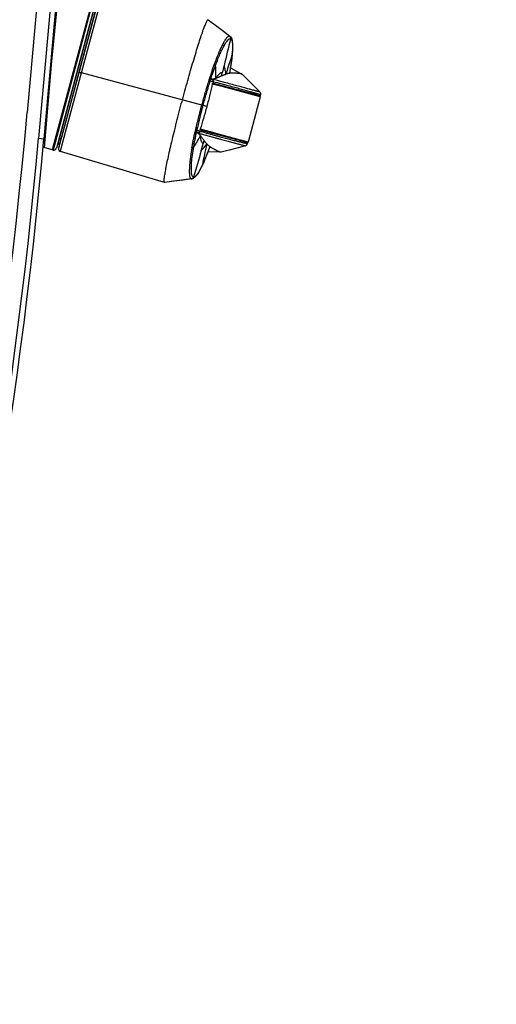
# Model space of a CAD drawing. Header units: millimetres. Extents: x -486876 to 553054, y -140324 to 834178.
# Tile 55 of 155: x -82542 to -82366, y 74179 to 74542. Entities that reach past the tile are written whole.
import ezdxf
from ezdxf.enums import TextEntityAlignment as Align

# ---------------------------------------------------------------- set-up
doc = ezdxf.new("R2010")
doc.units = ezdxf.units.MM
doc.linetypes.add('DASH2', pattern=[0.75, 0.5, -0.25])
doc.layers.add('_XREF', color=252, linetype='DASH2', lineweight=13)
for name, color, linetype in [('XREF$0$DRZWI', 8, 'Continuous'), ('XREF$0$MEBLE_ŁAZIENKOWE_I_KUCHENNE', 8, 'Continuous'), ('XREF$0$WYPEŁNIENIA', 8, 'Continuous')]:
    doc.layers.add(name, color=color, linetype=linetype)
doc.styles.add('XREF$0$APLUS', font='arial.ttf', dxfattribs={"width": 0.6})

# ---------------------------------------------------------------- blocks, each defined once
blk = doc.blocks.new('XREF')
at = {"layer": 'XREF$0$WYPEŁNIENIA'}
h = blk.add_hatch(dxfattribs=at)
h.set_pattern_fill('ANSI31', color=256, scale=3)
h.set_pattern_definition([(45, (-52999.89869501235, 13162.69405348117), (-6.735192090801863, 6.735192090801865), [])])
h.paths.add_polyline_path([(2833.433795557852, 10024.03616853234), (2806.555606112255, 10024.03616853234), (2806.555606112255, 10062.95404092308), (2756.555606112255, 10062.95404092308), (2756.555606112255, 10102.95404092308), (2726.651723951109, 10102.95404092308), (2725.8784229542, 10101.79483248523), (2725.8784229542, 10033.49172764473), (2680.313831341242, 10033.49172764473), (2680.313831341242, 10102.95404092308), (2641.555606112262, 10102.95404092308), (2641.555606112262, 10024.03616853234), (2546.555606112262, 10024.03616853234), (2546.555606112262, 9984.036168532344), (2833.433795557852, 9984.036168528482)])
h.paths.add_polyline_path([(3066.996169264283, 10024.03616853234), (2833.433795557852, 10024.03616853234), (2833.433795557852, 9984.036168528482), (3066.996169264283, 9984.036168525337), (3066.996169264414, 9994.036168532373)])
h.paths.add_polyline_path([(2456.555606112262, 10024.03616853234), (2376.555606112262, 10024.03616853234), (2376.555606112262, 10044.03616853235), (2361.555606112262, 10044.03616853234), (2361.555606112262, 10024.03616853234), (2161.555606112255, 10024.03616853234), (2161.555606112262, 10141.98686812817), (2121.555606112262, 10141.98686812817), (2121.555606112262, 9894.373940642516), (1846.555606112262, 9894.373940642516), (1846.555606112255, 9872.666802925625), (1876.555606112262, 9872.666802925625), (2121.555606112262, 9872.666802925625), (2121.555606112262, 9779.124947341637), (2161.555606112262, 9779.124947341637), (2161.555606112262, 9869.373940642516), (2161.555606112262, 9984.036168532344), (2456.555606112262, 9984.036168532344)])
h.paths.add_polyline_path([(2376.555606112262, 10304.91120831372), (2361.555606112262, 10304.91120831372), (2361.555606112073, 10144.03616853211), (2371.638122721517, 10144.03616853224), (2376.555606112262, 10144.03616853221)])
h.paths.add_polyline_path([(2444.575661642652, 10649.37394064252), (2192.94354898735, 10649.37394064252), (2192.94354898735, 10634.37394064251), (2379.575661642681, 10634.37394064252), (2379.575661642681, 10589.37394064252), (2444.575661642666, 10589.37394064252)])
h.paths.add_polyline_path([(2161.555606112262, 10634.37394064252), (2192.94354898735, 10634.37394064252), (2192.94354898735, 10649.37394064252), (2161.555606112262, 10649.37394064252), (2161.555606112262, 10704.67267602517), (2121.555606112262, 10704.67267602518), (2121.555606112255, 10581.69647244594), (2161.555606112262, 10581.69647244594)])
h.paths.add_polyline_path([(2647.019891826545, 10553.67720751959), (2666.091320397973, 10553.67720751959), (2666.091320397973, 10567.17720751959), (2647.019891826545, 10567.17720751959)], flags=16)
h.paths.add_polyline_path([(2530.525444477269, 10311.91120831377), (2530.525444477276, 10304.91120831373), (2666.555606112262, 10304.91120831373), (2666.555606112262, 10392.95404092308), (2646.555606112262, 10392.95404092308), (2646.555606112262, 10322.95404092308), (2530.525444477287, 10322.95404092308)])
edge = h.paths.add_edge_path()
edge.add_line((2430.525444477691, 10304.91120831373), (2430.525444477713, 10311.91120831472))
edge.add_line((2430.525444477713, 10311.91120831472), (2433.025444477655, 10311.91120831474))
edge.add_line((2433.025444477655, 10311.91120831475), (2430.525444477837, 10314.91120831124))
edge.add_arc((2428.7615503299, 10318.93262461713), 4.391253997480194, 293.6834626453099, 426.3165373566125)
edge.add_line((2430.525444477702, 10322.95404092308), (2161.555606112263, 10322.95404092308))
edge.add_line((2161.555606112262, 10322.95404092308), (2161.555606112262, 10418.77213226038))
edge.add_line((2161.555606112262, 10418.77213226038), (2121.555606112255, 10418.77213226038))
edge.add_line((2121.555606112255, 10418.77213226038), (2121.555606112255, 10304.91120831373))
edge.add_line((2121.555606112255, 10304.91120831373), (2430.525444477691, 10304.91120831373))
h.paths.add_polyline_path([(2666.555606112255, 10649.37394064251), (2641.647590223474, 10649.37394064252), (2641.647590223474, 10634.37394064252), (2646.555606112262, 10634.37394064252), (2646.555606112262, 10497.95404092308), (2666.555606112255, 10497.95404092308)])
at = {"layer": 'XREF$0$MEBLE_ŁAZIENKOWE_I_KUCHENNE'}
for p, q in [((2766.394941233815, 10396.59338841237), (2765.933729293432, 10391.41388230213)), ((2766.885221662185, 10396.46201816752), (2766.350895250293, 10390.46142132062)), ((2767.075429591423, 10396.34316420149), (2766.550107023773, 10390.44368239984)), ((2767.114287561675, 10396.20911405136), (2766.823166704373, 10393.16576196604)), ((2767.075464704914, 10396.06422517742), (2766.823166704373, 10393.16576196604)), ((2768.418289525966, 10395.85970777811), (2766.857610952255, 10390.03517604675)), ((2768.432778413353, 10395.85582549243), (2766.872099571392, 10390.0312927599)), ((2768.447267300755, 10395.85194320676), (2766.886588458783, 10390.02741047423)), ((2768.517977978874, 10395.72946871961), (2767.009062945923, 10390.09812115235)), ((2768.590844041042, 10395.69231230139), (2767.090744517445, 10390.09386466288)), ((2767.071086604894, 10390.25232253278), (2768.494591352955, 10395.56491457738)), ((2767.215149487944, 10390.18266237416), (2768.633470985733, 10395.47594001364)), ((2768.518461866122, 10395.42217834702), (2767.840749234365, 10392.89310151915)), ((2766.910260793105, 10394.48828420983), (2766.912644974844, 10394.48764537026)), ((2773.165072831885, 10394.40721359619), (2773.408634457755, 10394.22105237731)), ((2773.408465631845, 10394.22118076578), (2773.393482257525, 10394.22883648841)), ((2766.883249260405, 10394.18493907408), (2766.886094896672, 10394.18417658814)), ((2773.408536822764, 10394.22119959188), (2773.433745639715, 10394.1973989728)), ((2773.433745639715, 10394.1973989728), (2773.474076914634, 10394.12590183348)), ((2766.825624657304, 10393.53780278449), (2766.829454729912, 10393.53677651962)), ((2773.493006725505, 10393.57794318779), (2773.495817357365, 10393.59193487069)), ((2773.495817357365, 10393.59193487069), (2773.495827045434, 10393.59204669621)), ((2766.823166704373, 10393.16576196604), (2766.556338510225, 10390.11590175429)), ((2766.762384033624, 10392.80934920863), (2766.765734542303, 10392.80845144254)), ((2767.840749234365, 10392.89310151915), (2767.195442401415, 10390.4846024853)), ((2772.554937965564, 10391.62993843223), (2767.934630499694, 10392.8679460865)), ((2773.253971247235, 10392.82460361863), (2773.253287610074, 10392.82124916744)), ((2773.391432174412, 10392.85993986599), (2773.389723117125, 10392.85449724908)), ((2773.391450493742, 10392.86003886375), (2773.391432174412, 10392.85993986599)), ((2773.853170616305, 10392.8253172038), (2773.846520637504, 10392.83009273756)), ((2772.763036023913, 10392.63717429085), (2772.753438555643, 10392.63969881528)), ((2772.757459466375, 10392.47118685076), (2773.112428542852, 10392.37622896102)), ((2773.118777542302, 10392.39963700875), (2772.763913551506, 10392.49543400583)), ((2772.777892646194, 10392.54922268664), (2772.787807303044, 10392.54716065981)), ((2772.887750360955, 10392.67678150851), (2772.885443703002, 10392.67595797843)), ((2766.698670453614, 10392.11208064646), (2766.704669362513, 10392.11047324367)), ((2766.707674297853, 10392.21319569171), (2766.713519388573, 10392.21162950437)), ((2773.112428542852, 10392.37622896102), (2774.152031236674, 10392.09827348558)), ((2774.152627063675, 10392.12087958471), (2773.118777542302, 10392.39963700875)), ((2774.152031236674, 10392.09827348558), (2774.376635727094, 10392.03831787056)), ((2774.302088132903, 10392.08069636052), (2774.152627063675, 10392.12087958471)), ((2774.302044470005, 10392.08111234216), (2774.321599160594, 10392.05300925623)), ((2774.372292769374, 10392.06185045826), (2774.302088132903, 10392.08069636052)), ((2774.447978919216, 10392.04160688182), (2774.372292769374, 10392.06185045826)), ((2774.536118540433, 10392.07395411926), (2774.523030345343, 10392.02189346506)), ((2766.662655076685, 10391.70762046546), (2766.669269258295, 10391.70584820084)), ((2766.671658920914, 10391.80873551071), (2766.678119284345, 10391.80700446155)), ((2766.695819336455, 10392.00931698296), (2766.689666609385, 10392.01096560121)), ((2774.089202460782, 10390.32471963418), (2774.536910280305, 10391.99578446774)), ((2774.376635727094, 10392.03831787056), (2774.509368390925, 10392.00299466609)), ((2774.523030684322, 10392.02189481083), (2774.447978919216, 10392.04160688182)), ((2774.509368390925, 10392.00299466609), (2774.536905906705, 10391.99578564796)), ((2766.631874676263, 10391.36195016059), (2766.637311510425, 10391.36049336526)), ((2766.595859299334, 10390.95748997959), (2766.603614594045, 10390.95541195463)), ((2772.221676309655, 10390.65575772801), (2772.245668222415, 10390.64909847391)), ((2772.311690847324, 10390.71460542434), (2772.288567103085, 10390.72162406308)), ((2772.303155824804, 10390.77540323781), (2773.696984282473, 10390.39991713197)), ((2772.644820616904, 10390.70500298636), (2772.309178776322, 10390.79742150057)), ((2772.309751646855, 10390.8001220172), (2772.646323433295, 10390.71008559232)), ((2773.822527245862, 10390.37570064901), (2772.644820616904, 10390.70500298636)), ((2772.646323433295, 10390.71008559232), (2773.704323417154, 10390.42720865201)), ((2766.350895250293, 10390.46142132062), (2766.550107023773, 10390.44368239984)), ((2766.565919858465, 10390.52455915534), (2766.545368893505, 10390.28966055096)), ((2766.570940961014, 10390.28280853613), (2766.545368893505, 10390.28966055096)), ((2767.071086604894, 10390.25232253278), (2767.129042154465, 10390.23679339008)), ((2767.110924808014, 10390.16917853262), (2767.195442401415, 10390.4846024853)), ((2772.562441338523, 10390.24420015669), (2772.562150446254, 10390.24438123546)), ((2773.696984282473, 10390.39991713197), (2773.840362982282, 10390.36145214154)), ((2773.704323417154, 10390.42720865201), (2773.847704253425, 10390.38893476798)), ((2773.822489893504, 10390.37568434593), (2773.928496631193, 10390.34302971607)), ((2773.840362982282, 10390.36145214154), (2773.985138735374, 10390.32270422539)), ((2773.872788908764, 10390.38223870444), (2773.842260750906, 10390.36868931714)), ((2773.847704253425, 10390.38893476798), (2773.992532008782, 10390.35032652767)), ((2773.928496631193, 10390.34302971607), (2774.028935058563, 10390.31254957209)), ((2773.985138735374, 10390.32270422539), (2774.062324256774, 10390.30249449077)), ((2773.992532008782, 10390.35032652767), (2774.089198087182, 10390.3247208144)), ((2774.062324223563, 10390.30249437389), (2774.047727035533, 10390.25121786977)), ((2766.857610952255, 10390.03517604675), (2766.556338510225, 10390.11590175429)), ((2766.872099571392, 10390.0312927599), (2766.886588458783, 10390.02741047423)), ((2767.110949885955, 10390.16917181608), (2767.090787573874, 10390.09385100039)), ((2770.997308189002, 10388.82908901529), (2767.158720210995, 10389.97213342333)), ((2767.158795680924, 10389.97215006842), (2767.215149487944, 10390.18266237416)), ((2772.665068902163, 10390.15055087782), (2772.663051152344, 10390.14281404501)), ((2773.081491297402, 10389.94558247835), (2773.073387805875, 10389.94479052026)), ((2772.474726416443, 10389.65470851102), (2772.388871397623, 10389.46087861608)), ((2772.388898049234, 10389.46093566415), (2772.388871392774, 10389.46087860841)), ((2772.393465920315, 10389.47447318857), (2772.388898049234, 10389.46093566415)), ((2770.997264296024, 10388.82908569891), (2770.997053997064, 10388.82914418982)), ((2771.980936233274, 10388.9603751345), (2770.997264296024, 10388.82908569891)), ((2771.998843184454, 10388.95907927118), (2771.998314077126, 10388.95901418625))]:
    blk.add_line(p, q, dxfattribs=at)
for points in [[(2772.609392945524, 10394.83312366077), (2772.875545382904, 10394.62893599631), (2773.165072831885, 10394.40721359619)], [(2773.474076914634, 10394.12590183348), (2773.496327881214, 10394.03715805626), (2773.507006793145, 10393.92307761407), (2773.507315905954, 10393.77836459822), (2773.495818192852, 10393.59194444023)], [(2773.495827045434, 10393.59204669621), (2773.472409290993, 10393.37467953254), (2773.435226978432, 10393.115582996), (2773.391450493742, 10392.86003886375)], [(2773.424372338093, 10393.05221930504), (2773.450213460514, 10393.03975476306), (2773.846561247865, 10392.83007029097)], [(2773.853205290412, 10392.82529812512), (2774.065412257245, 10392.6141463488), (2774.302206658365, 10392.37758475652), (2774.510039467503, 10392.16872435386)], [(2774.510046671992, 10392.16877602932), (2774.522400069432, 10392.15363317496), (2774.532658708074, 10392.13362836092), (2774.538338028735, 10392.11076476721), (2774.538405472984, 10392.08623861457), (2774.536135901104, 10392.07394950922)], [(2774.047681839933, 10390.25122797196), (2774.029325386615, 10390.21579643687), (2774.003200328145, 10390.19298943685), (2773.977440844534, 10390.1820095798)], [(2772.663114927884, 10390.14299250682), (2772.572889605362, 10389.89916597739), (2772.474726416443, 10389.65470851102)], [(2773.073383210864, 10389.94478929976), (2772.629856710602, 10389.96103631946), (2772.596677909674, 10389.96345191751)], [(2772.665395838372, 10390.14227226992), (2772.665752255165, 10390.14230072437), (2772.665640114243, 10390.14228345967), (2772.665074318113, 10390.14216549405), (2772.664448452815, 10390.14197906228), (2772.664079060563, 10390.1418245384), (2772.663688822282, 10390.14159275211), (2772.663113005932, 10390.14113704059), (2772.662504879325, 10390.14050148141), (2772.661873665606, 10390.13963809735)], [(2773.977417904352, 10390.18201663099), (2773.707070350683, 10390.10987119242), (2773.383542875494, 10390.02453719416), (2773.081487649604, 10389.94558152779)], [(2772.388898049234, 10389.46093566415), (2772.291120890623, 10389.26700495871), (2772.206999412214, 10389.12904756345), (2772.129548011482, 10389.03308121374)], [(2771.998547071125, 10388.95913894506), (2771.685907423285, 10388.91862892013), (2771.332463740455, 10388.87249209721), (2771.000251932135, 10388.82883433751)], [(2772.129548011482, 10389.03308121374), (2772.049470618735, 10388.97406266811), (2771.998314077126, 10388.95901418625)], [(2772.063693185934, 10389.0303564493), (2772.063388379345, 10389.03041395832), (2772.063089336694, 10389.03049465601), (2772.062816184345, 10389.03066581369)]]:
    blk.add_lwpolyline(points, dxfattribs=at)
for centre, radius, start, end in [((2582.043663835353, 10407.78847325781), 184.61766817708, 335.088513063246, 354.9114869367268), ((2587.159905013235, 10406.4175805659), 179.90000000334, 335.0885130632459, 354.9114869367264), ((2587.159905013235, 10406.4175805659), 180.1000000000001, 335.0885130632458, 354.9114869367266), ((2767.065910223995, 10390.23300401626), 0.02000000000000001, 74.99999999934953, 164.999998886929), ((2766.875981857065, 10390.0457816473), 0.015, 164.9999999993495, 254.9999999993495), ((2766.912470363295, 10390.12400305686), 0.1, 255.0000000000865, 345.0000000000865), ((2767.187274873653, 10390.06805063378), 0.1000318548, 165.0186366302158, 253.4624422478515), ((2767.187372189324, 10390.06797138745), 0.09999171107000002, 165.0000867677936, 253.3940008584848)]:
    blk.add_arc(centre, radius, start, end, dxfattribs=at)
for points, start_tangent, end_tangent in [([(2770.997052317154, 10388.82913853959), (2770.989444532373, 10388.83792738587), (2770.986818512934, 10388.8470597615), (2770.985044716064, 10388.85931306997), (2770.984124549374, 10388.87467280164), (2770.984059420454, 10388.8931244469), (2770.986499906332, 10388.93924543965), (2771.001626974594, 10389.06768092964), (2771.030134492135, 10389.2423352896), (2771.071582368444, 10389.46041050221), (2771.125241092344, 10389.71813783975), (2771.190245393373, 10390.01130780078), (2771.265476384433, 10390.33491849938), (2771.349701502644, 10390.68362966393), (2771.441487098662, 10391.05153986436), (2771.641533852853, 10391.82020545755), (2771.852274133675, 10392.58964760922), (2771.957262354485, 10392.9585165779), (2772.059652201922, 10393.30854685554), (2772.157719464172, 10393.63381591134), (2772.249836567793, 10393.92895479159), (2772.334442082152, 10394.18892947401), (2772.410142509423, 10394.40949208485), (2772.444238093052, 10394.5037580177), (2772.475643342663, 10394.58683286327), (2772.504232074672, 10394.65839138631), (2772.529878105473, 10394.71810835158), (2772.552463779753, 10394.76569233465), (2772.571905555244, 10394.80098715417), (2772.588128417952, 10394.82387043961), (2772.595009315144, 10394.83061951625), (2772.601057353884, 10394.83421982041), (2772.606215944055, 10394.83467106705)], (-0.9585313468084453, 0.2849871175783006), (0.9754204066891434, -0.2203520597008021)), ([(2773.393507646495, 10394.22892502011), (2773.373049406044, 10394.22984926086), (2773.350415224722, 10394.22153533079), (2773.325454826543, 10394.20414894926), (2773.298229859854, 10394.17778432), (2773.237600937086, 10394.0983893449), (2773.169441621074, 10393.98418128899), (2773.094543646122, 10393.83680213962), (2773.014107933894, 10393.65869739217), (2772.929203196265, 10393.45213393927), (2772.840787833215, 10393.219697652)], (-0.9612532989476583, 0.2756666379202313), (-0.3447117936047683, -0.9387085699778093)), ([(2773.429311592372, 10394.1269207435), (2773.426374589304, 10394.18324977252), (2773.393610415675, 10394.22887424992)], (0.229564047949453, 0.9732935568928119), (-0.7895816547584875, 0.6136455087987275)), ([(2772.881048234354, 10393.15999738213), (2772.967960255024, 10393.38408058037), (2773.051642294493, 10393.58287085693), (2773.131220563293, 10393.75434205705), (2773.205516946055, 10393.89596302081), (2773.273144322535, 10394.00488910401), (2773.333406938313, 10394.08018327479), (2773.360664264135, 10394.10509080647), (2773.385894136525, 10394.12126802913), (2773.408898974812, 10394.12853575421), (2773.429316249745, 10394.12694571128)], (0.3502620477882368, 0.9366517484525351), (0.9547583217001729, -0.2973828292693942)), ([(2773.429320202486, 10394.12695840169), (2773.190469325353, 10393.1385372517)], (-0.2291546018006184, -0.973390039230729), (-0.2406134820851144, -0.9706210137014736)), ([(2773.429326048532, 10394.12696825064), (2773.441283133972, 10394.12107630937), (2773.452652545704, 10394.11166523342), (2773.463169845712, 10394.09773394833), (2773.472681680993, 10394.07914375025), (2773.481001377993, 10394.05677630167), (2773.488036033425, 10394.03113149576), (2773.498332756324, 10393.96952559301), (2773.501723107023, 10393.93308790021), (2773.504000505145, 10393.89296149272), (2773.505162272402, 10393.84940459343), (2773.505168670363, 10393.80247678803), (2773.503946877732, 10393.75172568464), (2773.501428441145, 10393.69641690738), (2773.497671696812, 10393.63714332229), (2773.497591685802, 10393.63602098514)], (0.9552219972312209, -0.2958900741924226), (-0.07124319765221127, -0.9974589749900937)), ([(2773.493018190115, 10393.57797633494), (2773.435340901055, 10393.3891294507), (2773.253971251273, 10392.82460363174)], (-0.287469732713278, -0.9577897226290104), (-0.3126881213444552, -0.949855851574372)), ([(2773.493002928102, 10393.57794344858), (2773.485881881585, 10393.50292517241), (2773.477247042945, 10393.4241030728), (2773.466974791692, 10393.34101067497), (2773.455127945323, 10393.25394502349), (2773.440874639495, 10393.15738502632), (2773.424885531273, 10393.05680376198), (2773.407097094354, 10392.95181221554), (2773.390753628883, 10392.86015705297)], (-0.08627528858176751, -0.9962713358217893), (-0.1795168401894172, -0.9837549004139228)), ([(2773.494209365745, 10393.59206147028), (2773.493017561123, 10393.5779763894)], (-0.0823999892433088, -0.9965993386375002), (-0.08624865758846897, -0.9962736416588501)), ([(2773.497591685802, 10393.63602098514), (2773.494209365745, 10393.59206147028)], (-0.07124319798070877, -0.9974589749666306), (-0.08239998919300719, -0.9965993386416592)), ([(2772.840824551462, 10393.21968416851), (2772.794335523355, 10393.09090965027), (2772.747386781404, 10392.95657191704), (2772.700127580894, 10392.81716983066), (2772.652806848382, 10392.67323701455)], (-0.3447150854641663, -0.9387073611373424), (-0.307847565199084, -0.9514356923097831)), ([(2772.696455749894, 10392.63091310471), (2772.742772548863, 10392.77032735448), (2772.789067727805, 10392.90519042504), (2772.835310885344, 10393.03549021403), (2772.881062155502, 10393.16001879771)], (0.3106966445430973, 0.9505091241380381), (0.3502672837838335, 0.9366497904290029)), ([(2772.840843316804, 10393.21977143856), (2772.857997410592, 10393.20581341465), (2772.881059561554, 10393.16001967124)], (0.8250669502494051, -0.5650349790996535), (-0.01888093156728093, -0.9998217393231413)), ([(2772.885443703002, 10392.67595797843), (2772.886163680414, 10392.79651622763), (2772.881061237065, 10393.15999251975)], (0.008946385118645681, 0.9999599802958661), (-0.03494401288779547, 0.9993892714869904)), ([(2773.190469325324, 10393.13853725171), (2773.125022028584, 10392.87628665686)], (-0.2406134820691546, -0.9706210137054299), (-0.2436538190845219, -0.96986226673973)), ([(2773.190469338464, 10393.13853728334), (2773.224125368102, 10392.98108994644), (2773.253971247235, 10392.82460361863)], (0.2125048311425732, -0.9771600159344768), (0.1724823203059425, -0.9850126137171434)), ([(2767.840786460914, 10392.89309179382, 46.17910652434), (2767.840779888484, 10392.89309355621, 46.17884483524), (2767.840773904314, 10392.89309516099, 46.17858313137), (2767.840771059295, 10392.89309592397, 46.17845227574), (2767.840768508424, 10392.89309660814, 46.17832141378), (2767.840766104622, 10392.89309725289, 46.17819054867), (2767.840764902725, 10392.89309757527, 46.17812511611), (2767.840763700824, 10392.89309789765, 46.17805968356), (2767.840761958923, 10392.89309836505, 46.17792880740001), (2767.840760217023, 10392.89309883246, 46.17779793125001), (2767.840756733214, 10392.89309976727, 46.17753617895), (2767.840754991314, 10392.89310023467, 46.1774053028), (2767.840754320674, 10392.89310041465, 46.17735077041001), (2767.840754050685, 10392.89310048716, 46.17731804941), (2767.840753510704, 10392.89310063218, 46.17725260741), (2767.840752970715, 10392.8931007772, 46.17718716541), (2767.840751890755, 10392.89310106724, 46.17705628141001), (2767.840751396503, 10392.89310120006, 46.17697836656), (2767.840750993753, 10392.89310130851, 46.17687550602), (2767.840749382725, 10392.89310174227, 46.17646406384)], (-0.0251069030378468, 0.006732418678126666, -0.9996621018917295), (-0.003915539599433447, 0.001054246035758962, -0.9999917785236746)), ([(2767.934621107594, 10392.86794853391, 46.27628516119), (2767.930099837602, 10392.86916000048, 46.27564319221), (2767.925578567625, 10392.87037146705, 46.27500122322), (2767.923317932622, 10392.87097720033, 46.27468023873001), (2767.921057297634, 10392.87158293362, 46.27435925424), (2767.918796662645, 10392.8721886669, 46.27403826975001), (2767.917666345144, 10392.87249153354, 46.2738777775), (2767.916536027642, 10392.87279440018, 46.27371728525), (2767.915405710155, 10392.87309726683, 46.27355679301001), (2767.914840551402, 10392.87324870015, 46.27347654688), (2767.914275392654, 10392.87340013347, 46.27339630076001), (2767.913992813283, 10392.87347585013, 46.2733561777), (2767.913723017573, 10392.87354814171, 46.27326301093), (2767.913187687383, 10392.87369158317, 46.27305899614), (2767.912117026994, 10392.87397846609, 46.27265096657), (2767.911046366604, 10392.87426534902, 46.272242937), (2767.909975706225, 10392.87455223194, 46.27183490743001), (2767.907834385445, 10392.87512599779, 46.27101884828), (2767.903551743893, 10392.87627352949, 46.26938673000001), (2767.901410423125, 10392.87684729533, 46.26857067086), (2767.899269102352, 10392.87742106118, 46.26775461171), (2767.898198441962, 10392.87770794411, 46.26734658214), (2767.897127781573, 10392.87799482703, 46.26693855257), (2767.896057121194, 10392.87828170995, 46.266530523), (2767.895521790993, 10392.87842515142, 46.26632650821), (2767.894986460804, 10392.87856859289, 46.26612249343), (2767.894718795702, 10392.87864031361, 46.26602048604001), (2767.894451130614, 10392.87871203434, 46.26591847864), (2767.893962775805, 10392.87884288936, 46.26561653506), (2767.893482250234, 10392.87897164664, 46.26529827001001), (2767.893001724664, 10392.87910040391, 46.26498000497), (2767.892040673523, 10392.87935791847, 46.26434347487), (2767.891079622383, 10392.87961543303, 46.26370694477), (2767.889157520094, 10392.88013046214, 46.26243388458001), (2767.887235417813, 10392.88064549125, 46.26116082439), (2767.883391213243, 10392.88167554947, 46.25861470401), (2767.881469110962, 10392.88219057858, 46.25734164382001), (2767.879547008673, 10392.8827056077, 46.25606858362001), (2767.878585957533, 10392.88296312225, 46.25543205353), (2767.877624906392, 10392.88322063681, 46.25479552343), (2767.877144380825, 10392.88334939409, 46.25447725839), (2767.876904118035, 10392.88341377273, 46.25431812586), (2767.876786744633, 10392.88344522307, 46.25423500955), (2767.876685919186, 10392.88347223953, 46.25413059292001), (2767.876484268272, 10392.88352627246, 46.25392175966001), (2767.876282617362, 10392.8835803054, 46.25371292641), (2767.875879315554, 10392.88368837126, 46.25329525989), (2767.875072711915, 10392.883904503, 46.25245992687), (2767.874266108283, 10392.88412063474, 46.25162459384), (2767.872652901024, 10392.88455289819, 46.24995392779), (2767.871039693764, 10392.88498516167, 46.24828326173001), (2767.869426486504, 10392.88541742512, 46.24661259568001), (2767.867813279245, 10392.88584968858, 46.24494192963), (2767.866200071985, 10392.88628195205, 46.24327126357), (2767.864586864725, 10392.88671421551, 46.24160059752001), (2767.863780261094, 10392.88693034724, 46.24076526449), (2767.862973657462, 10392.88714647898, 46.23992993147), (2767.862570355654, 10392.88725454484, 46.23951226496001), (2767.862368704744, 10392.88730857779, 46.23930343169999), (2767.862167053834, 10392.88736261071, 46.23909459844), (2767.862066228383, 10392.88738962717, 46.23899018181), (2767.861985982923, 10392.88741112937, 46.23886864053), (2767.861832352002, 10392.88745229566, 46.23861984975), (2767.861525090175, 10392.88753462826, 46.23812226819), (2767.860910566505, 10392.88769929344, 46.23712710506), (2767.860296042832, 10392.88786395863, 46.23613194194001), (2767.859066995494, 10392.888193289, 46.23414161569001), (2767.857837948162, 10392.88852261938, 46.23215128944), (2767.855379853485, 10392.88918128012, 46.22817063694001), (2767.854150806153, 10392.88951061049, 46.22618031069), (2767.852921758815, 10392.88983994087, 46.22418998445), (2767.852307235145, 10392.89000460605, 46.22319482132), (2767.851692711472, 10392.89016927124, 46.2221996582), (2767.851385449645, 10392.89025160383, 46.22170207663), (2767.851078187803, 10392.89033393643, 46.22120449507), (2767.850786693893, 10392.89041204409, 46.22069881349), (2767.850688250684, 10392.89043842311, 46.22042167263), (2767.850589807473, 10392.89046480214, 46.22014453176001), (2767.850392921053, 10392.8905175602, 46.21959025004), (2767.850196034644, 10392.89057031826, 46.21903596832), (2767.849802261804, 10392.89067583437, 46.21792740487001), (2767.849408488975, 10392.89078135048, 46.21681884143), (2767.849014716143, 10392.8908868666, 46.21571027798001), (2767.848227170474, 10392.89109789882, 46.21349315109), (2767.847439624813, 10392.89130893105, 46.2112760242), (2767.845864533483, 10392.8917309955, 46.20684177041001), (2767.845076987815, 10392.89194202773, 46.20462464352), (2767.844683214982, 10392.89204754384, 46.20351608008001), (2767.844289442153, 10392.89215305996, 46.20240751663), (2767.843895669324, 10392.89225857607, 46.20129895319), (2767.843698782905, 10392.89231133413, 46.20074467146), (2767.843608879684, 10392.8923354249, 46.20046532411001), (2767.843570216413, 10392.89234578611, 46.20017273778), (2767.843492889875, 10392.89236650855, 46.19958756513), (2767.843415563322, 10392.89238723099, 46.19900239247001), (2767.843260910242, 10392.89242867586, 46.19783204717), (2767.843106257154, 10392.89247012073, 46.19666170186), (2767.842951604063, 10392.89251156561, 46.19549135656), (2767.842642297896, 10392.89259445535, 46.19315066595), (2767.842332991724, 10392.8926773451, 46.19080997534), (2767.842023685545, 10392.89276023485, 46.18846928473), (2767.841405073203, 10392.89292601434, 46.18378790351), (2767.840786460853, 10392.89309179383, 46.17910652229)], (-0.956967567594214, 0.2564178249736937, -0.1358785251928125), (-0.1309236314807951, 0.03508570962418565, -0.9907714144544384)), ([(2773.125022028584, 10392.87628665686), (2773.102349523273, 10392.87817971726), (2773.077511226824, 10392.87229072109), (2773.050549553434, 10392.85861185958), (2773.021507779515, 10392.83713980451), (2772.957359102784, 10392.7708116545), (2772.887750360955, 10392.67678150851)], (-0.9659262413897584, 0.2588174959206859), (-0.5584643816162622, -0.8295285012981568)), ([(2773.096428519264, 10392.76279753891), (2773.105976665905, 10392.80062282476), (2773.115507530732, 10392.83845173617), (2773.125021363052, 10392.87628463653)], (0.2449695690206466, 0.9695307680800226), (0.2436595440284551, 0.9698608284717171)), ([(2773.096432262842, 10392.76279924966), (2773.131026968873, 10392.77722217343), (2773.163712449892, 10392.79003363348), (2773.194785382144, 10392.8015019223), (2773.224585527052, 10392.81185984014), (2773.253279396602, 10392.82126146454)], (0.9190267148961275, 0.39419525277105), (0.9528222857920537, 0.3035287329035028)), ([(2773.389724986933, 10392.85450541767), (2773.352919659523, 10392.84791268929), (2773.317426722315, 10392.83971143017), (2773.284054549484, 10392.83066782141), (2773.253291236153, 10392.82126695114)], (-0.9875575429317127, -0.1572580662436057), (-0.9528227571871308, -0.3035272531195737)), ([(2773.389499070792, 10392.8550835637), (2773.395968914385, 10392.85528083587)], (0.9995354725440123, 0.03047686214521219), (0.9995354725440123, 0.03047686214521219)), ([(2773.390753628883, 10392.86015705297), (2773.389720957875, 10392.85450615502)], (-0.1795168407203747, -0.9837549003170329), (-0.1800185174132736, -0.9836632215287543)), ([(2773.393365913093, 10392.86321045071), (2773.405062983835, 10392.85618660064)], (0.8573115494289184, -0.5147979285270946), (0.8573115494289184, -0.5147979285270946)), ([(2773.395968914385, 10392.85528083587), (2773.399058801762, 10392.8553750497)], (0.9995354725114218, 0.03047686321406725), (0.9995354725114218, 0.03047686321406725)), ([(2773.405061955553, 10392.85615995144), (2773.398803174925, 10392.85589736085)], (-0.9991210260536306, -0.04191867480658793), (-0.9991210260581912, -0.04191867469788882)), ([(2773.846519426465, 10392.83009055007), (2773.840248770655, 10392.83306812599), (2773.828370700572, 10392.83713409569), (2773.813321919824, 10392.84083701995), (2773.773713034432, 10392.8471525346), (2773.721423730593, 10392.85201227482), (2773.689002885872, 10392.85397103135), (2773.653102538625, 10392.85550920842), (2773.617810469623, 10392.85653047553), (2773.579752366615, 10392.85726073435), (2773.548671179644, 10392.85764673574), (2773.515637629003, 10392.85781911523), (2773.454370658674, 10392.85758068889), (2773.424077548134, 10392.85705017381), (2773.405068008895, 10392.85618358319)], (-0.8748743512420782, 0.4843499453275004), (-0.9980749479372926, -0.06201933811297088)), ([(2772.633973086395, 10392.61468583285), (2772.567923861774, 10392.4027052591), (2772.503491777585, 10392.1859339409), (2772.440849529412, 10391.96630478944), (2772.378750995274, 10391.74102149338), (2772.348840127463, 10391.62973919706), (2772.319387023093, 10391.51834185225), (2772.289878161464, 10391.40445242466), (2772.261407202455, 10391.29206282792), (2772.233646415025, 10391.17992353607), (2772.206671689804, 10391.06814733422), (2772.180802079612, 10390.95806941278), (2772.156443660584, 10390.85102787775)], (-0.3043187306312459, -0.9525702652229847), (-0.2179943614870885, -0.9759500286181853)), ([(2772.219730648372, 10390.85940015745), (2772.243482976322, 10390.96483364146), (2772.268340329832, 10391.07190013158), (2772.293933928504, 10391.17909674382), (2772.320639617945, 10391.28817647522), (2772.347917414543, 10391.39689533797), (2772.375840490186, 10391.50572664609), (2772.404532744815, 10391.61512506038), (2772.433885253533, 10391.72472721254), (2772.493868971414, 10391.94186400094), (2772.555959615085, 10392.15744604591), (2772.619340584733, 10392.36818011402), (2772.684249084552, 10392.57398087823)], (0.2165232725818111, 0.9762774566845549), (0.3077409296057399, 0.9514701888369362)), ([(2772.758621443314, 10392.47092569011), (2772.667243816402, 10392.07154119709), (2772.555025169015, 10391.62991601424)], (-0.2108770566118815, -0.9775125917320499), (-0.2587560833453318, -0.9659426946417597)), ([(2772.652796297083, 10392.67324110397), (2772.633972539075, 10392.61468535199)], (-0.3060425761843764, -0.9520178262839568), (-0.3060425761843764, -0.9520178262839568)), ([(2772.683937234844, 10392.57301652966), (2772.679952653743, 10392.57982426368), (2772.669247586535, 10392.59147142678), (2772.653832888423, 10392.60328756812), (2772.646464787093, 10392.60796166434), (2772.634048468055, 10392.61492176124)], (-0.4230407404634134, 0.9061106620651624), (-0.8861979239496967, 0.4633068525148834)), ([(2772.652879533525, 10392.67350025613), (2772.664881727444, 10392.66644701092), (2772.671910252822, 10392.66164673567), (2772.685977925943, 10392.64943844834), (2772.694396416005, 10392.63759263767), (2772.696453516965, 10392.63091384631)], (0.8795224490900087, -0.4758573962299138), (0.1598891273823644, -0.9871349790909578)), ([(2772.683938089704, 10392.57301541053), (2772.690186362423, 10392.60212681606), (2772.696454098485, 10392.63091360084)], (0.3076486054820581, 0.9515000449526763), (0.315216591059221, 0.9490197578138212)), ([(2772.684252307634, 10392.57397983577), (2772.715670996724, 10392.56548319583), (2772.746829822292, 10392.55705693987), (2772.777892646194, 10392.54922268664)], (0.9653234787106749, -0.261056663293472), (0.9717109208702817, -0.2361734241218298)), ([(2772.753434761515, 10392.63969467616), (2772.739324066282, 10392.63715242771), (2772.725119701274, 10392.63483650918), (2772.710831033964, 10392.63275532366), (2772.696453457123, 10392.63091352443)], (-0.982705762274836, -0.1851739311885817), (-0.992978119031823, -0.11829816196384)), ([(2772.753438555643, 10392.63969881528), (2772.798554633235, 10392.64955559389), (2772.842576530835, 10392.66168062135), (2772.885052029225, 10392.67640431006)], (0.982537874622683, 0.1860626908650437), (0.9419862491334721, 0.3356514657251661)), ([(2772.753450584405, 10392.63969765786), (2772.776701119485, 10392.59812445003), (2772.777990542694, 10392.54965161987)], (0.6872720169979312, -0.7264001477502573), (-0.2093808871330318, -0.9778341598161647)), ([(2772.763888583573, 10392.49543892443), (2772.758621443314, 10392.47092569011)], (-0.2092685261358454, -0.9778582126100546), (-0.2108770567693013, -0.9775125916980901)), ([(2774.510037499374, 10392.16876704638), (2774.506754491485, 10392.16951502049), (2774.496879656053, 10392.17204139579), (2774.480415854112, 10392.17635444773), (2774.457356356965, 10392.18245836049), (2774.427704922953, 10392.19035491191), (2774.391467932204, 10392.20004527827), (2774.348651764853, 10392.21153063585), (2774.299284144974, 10392.2248048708), (2774.243478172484, 10392.23983270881), (2774.181305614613, 10392.2565780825), (2774.112587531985, 10392.27503091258), (2773.955562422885, 10392.31704882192), (2773.773720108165, 10392.36602922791), (2773.563764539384, 10392.42245143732), (2773.325769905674, 10392.48634048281), (2773.058382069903, 10392.5583363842), (2772.763032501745, 10392.63716095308)], (-0.9989390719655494, -0.04605138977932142), (-0.9668560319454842, 0.255322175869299)), ([(2772.763037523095, 10392.63716450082), (2772.786327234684, 10392.59559616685), (2772.787784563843, 10392.54721758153)], (0.6871048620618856, -0.7265582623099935), (-0.204474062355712, -0.9788719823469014)), ([(2772.787819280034, 10392.54720885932), (2773.078334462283, 10392.47467006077), (2773.341508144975, 10392.40713903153), (2773.579245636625, 10392.34350186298), (2773.790121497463, 10392.28510492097), (2773.975079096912, 10392.23276330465), (2774.133627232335, 10392.18768100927), (2774.168681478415, 10392.17777481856)], (0.9704868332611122, -0.2411541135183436), (0.9624340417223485, -0.2715155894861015)), ([(2772.888157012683, 10392.67634415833), (2772.921326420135, 10392.68927129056), (2772.952973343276, 10392.70176748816), (2772.984528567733, 10392.71477975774), (2773.017822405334, 10392.72893171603), (2773.054612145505, 10392.74481647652), (2773.096432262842, 10392.76279924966)], (0.9415761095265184, 0.336800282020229), (0.920063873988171, 0.3917683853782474)), ([(2774.168681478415, 10392.17777481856), (2774.203111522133, 10392.16807737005), (2774.266088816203, 10392.1504098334), (2774.317560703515, 10392.13601049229)], (0.9624340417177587, -0.2715155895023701), (0.9630698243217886, -0.2692517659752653)), ([(2774.317560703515, 10392.13601049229), (2774.322519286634, 10392.13462423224), (2774.372363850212, 10392.12068460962), (2774.387626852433, 10392.11640968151)], (0.9630698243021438, -0.2692517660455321), (0.9629056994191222, -0.2698381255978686)), ([(2774.387626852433, 10392.11640968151), (2774.415591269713, 10392.10856478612), (2774.452200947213, 10392.09825948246), (2774.482199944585, 10392.08976864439), (2774.505595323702, 10392.08309221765), (2774.522390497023, 10392.07823062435), (2774.532574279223, 10392.07518619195), (2774.536131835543, 10392.0739617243), (2774.536117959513, 10392.07395794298)], (0.9629056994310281, -0.2698381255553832), (-0.9886554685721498, -0.1502010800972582)), ([(2772.555025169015, 10391.62991601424), (2772.430799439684, 10391.18909493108), (2772.310964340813, 10390.79974379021)], (-0.2587560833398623, -0.9659426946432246), (-0.3060864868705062, -0.9520037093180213)), ([(2772.007812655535, 10390.11045336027), (2772.019684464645, 10390.17772554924), (2772.031958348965, 10390.24514426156), (2772.044849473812, 10390.31392956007), (2772.058409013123, 10390.38437841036), (2772.087312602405, 10390.52904214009), (2772.102528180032, 10390.6025246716), (2772.118284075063, 10390.67692603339)], (0.1711468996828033, 0.985245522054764), (0.2092278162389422, 0.9778669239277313)), ([(2772.072464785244, 10390.1420046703), (2772.083479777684, 10390.20650869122), (2772.095146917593, 10390.27257764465), (2772.107428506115, 10390.33996584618), (2772.120288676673, 10390.40846659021), (2772.147649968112, 10390.54830490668), (2772.162144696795, 10390.61960227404), (2772.177215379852, 10390.69195868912)], (0.165476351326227, 0.9862137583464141), (0.2062207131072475, 0.9785055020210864)), ([(2772.156442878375, 10390.85102828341), (2772.152768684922, 10390.83463523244), (2772.145630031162, 10390.80257786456), (2772.141874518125, 10390.78560084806), (2772.136417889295, 10390.76079257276), (2772.131284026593, 10390.73728302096), (2772.118235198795, 10390.67681231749)], (-0.2191565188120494, -0.975689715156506), (-0.2093251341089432, -0.9778460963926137)), ([(2772.118261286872, 10390.6769308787), (2772.155659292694, 10390.68026634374), (2772.168734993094, 10390.68515698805), (2772.177216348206, 10390.69196322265)], (0.9995485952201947, -0.03004339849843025), (0.6126241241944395, 0.7903743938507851)), ([(2772.156474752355, 10390.85117018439), (2772.170867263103, 10390.85061992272), (2772.184125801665, 10390.85092109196), (2772.206251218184, 10390.85401950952), (2772.213121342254, 10390.85616560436), (2772.219731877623, 10390.85940569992)], (0.997831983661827, -0.06581285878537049), (0.8501418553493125, 0.5265537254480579)), ([(2772.177213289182, 10390.69195945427), (2772.188628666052, 10390.68314737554), (2772.199848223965, 10390.67416725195), (2772.210878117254, 10390.66502152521), (2772.221715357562, 10390.65572295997)], (0.797089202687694, -0.6038615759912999), (0.7536852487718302, -0.6572355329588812)), ([(2772.177213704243, 10390.69195939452), (2772.190783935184, 10390.73424545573), (2772.195285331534, 10390.74851240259)], (0.2018314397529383, 0.9794202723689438), (0.2647352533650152, 0.9643211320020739)), ([(2772.195000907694, 10390.74749178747), (2772.195282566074, 10390.74850578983), (2772.198048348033, 10390.75985494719), (2772.200477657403, 10390.77133367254), (2772.205711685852, 10390.7955137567), (2772.209315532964, 10390.81205865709), (2772.216169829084, 10390.84329523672), (2772.219730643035, 10390.8594001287)], (0.2708031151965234, 0.9626347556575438), (0.2162153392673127, 0.9763457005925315)), ([(2772.288567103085, 10390.72162406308), (2772.257844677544, 10390.73055909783), (2772.226724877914, 10390.73894254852), (2772.195222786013, 10390.74742936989)], (-0.9573601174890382, 0.2888972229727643), (-0.9655720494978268, 0.2601357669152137)), ([(2772.317265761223, 10390.55723356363), (2772.287583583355, 10390.59134663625), (2772.255741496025, 10390.62422409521), (2772.221676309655, 10390.65575772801)], (-0.6407107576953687, 0.7677823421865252), (-0.7530103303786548, 0.6580086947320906)), ([(2772.288438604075, 10390.72126714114), (2772.262855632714, 10390.68004411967), (2772.221728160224, 10390.65571180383)], (-0.3137879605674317, -0.9494930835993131), (-0.9589634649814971, -0.2835296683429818)), ([(2772.245675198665, 10390.64912383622), (2772.395725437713, 10390.60807619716), (2772.539005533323, 10390.56921701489), (2772.675242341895, 10390.53243440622), (2772.803784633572, 10390.49769261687), (2772.925606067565, 10390.46468577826), (2773.040071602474, 10390.43366495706), (2773.247890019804, 10390.37752537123), (2773.341211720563, 10390.35248573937), (2773.428416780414, 10390.32895678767), (2773.509345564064, 10390.30705161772), (2773.583877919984, 10390.28690615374), (2773.652005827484, 10390.26858438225), (2773.713751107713, 10390.25205022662), (2773.769122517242, 10390.23725464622), (2773.818046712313, 10390.22419680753), (2773.860445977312, 10390.21288675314), (2773.896307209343, 10390.20332982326), (2773.925629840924, 10390.1955310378), (2773.948398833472, 10390.18949883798), (2773.977446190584, 10390.18201763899)], (0.9641897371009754, -0.265213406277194), (-0.0356130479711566, 0.9993656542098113)), ([(2772.311611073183, 10390.71449961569), (2772.286348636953, 10390.67352554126), (2772.245717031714, 10390.64911215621)], (-0.3126363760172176, -0.9498728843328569), (-0.9564891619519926, -0.2917678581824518)), ([(2772.310964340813, 10390.79974379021), (2772.303119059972, 10390.77541406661)], (-0.3060864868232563, -0.9520037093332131), (-0.3077087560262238, -0.9514805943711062)), ([(2774.029246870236, 10390.25495972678), (2774.017207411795, 10390.25779942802), (2773.993857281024, 10390.26350954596), (2773.963933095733, 10390.27097438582), (2773.927420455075, 10390.28019980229), (2773.884324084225, 10390.29118632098), (2773.834654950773, 10390.30392564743), (2773.778429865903, 10390.31837953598), (2773.715651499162, 10390.33450087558), (2773.646260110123, 10390.35223704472), (2773.570220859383, 10390.37155049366), (2773.487660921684, 10390.39246947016), (2773.398602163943, 10390.41508857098), (2773.302813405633, 10390.43960216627), (2773.092733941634, 10390.49435049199), (2772.977965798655, 10390.52503207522), (2772.857110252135, 10390.55802591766), (2772.729798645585, 10390.5936097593), (2772.597014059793, 10390.63152724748), (2772.458226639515, 10390.67173140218), (2772.311656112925, 10390.71448645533)], (-0.9741328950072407, 0.2259758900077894), (-0.959923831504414, 0.280261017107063)), ([(2772.317265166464, 10390.5572345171), (2772.195485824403, 10390.34571718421), (2772.072462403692, 10390.14200506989)], (-0.4923493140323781, -0.8703976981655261), (-0.5298316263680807, -0.8481028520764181)), ([(2772.317265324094, 10390.55723447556), (2772.319944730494, 10390.5540134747)], (0.6406488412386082, -0.7678340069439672), (0.6383517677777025, -0.7697447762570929)), ([(2772.456134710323, 10390.37344521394), (2772.429488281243, 10390.40980083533), (2772.405933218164, 10390.44210720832), (2772.384382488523, 10390.47135943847), (2772.363677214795, 10390.49886308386), (2772.342618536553, 10390.52598923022), (2772.319944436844, 10390.55401355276)], (-0.594507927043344, 0.8040897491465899), (-0.6383492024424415, 0.7697469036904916)), ([(2772.425469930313, 10390.26552399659), (2772.356103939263, 10390.34925551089), (2772.343858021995, 10390.38914775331), (2772.333725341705, 10390.43658674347), (2772.319945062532, 10390.55401240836)], (-0.9658013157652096, 0.2592832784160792), (-0.07069438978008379, 0.9974980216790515)), ([(2772.351021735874, 10390.00567699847), (2772.425469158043, 10390.26552024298)], (0.2769332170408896, 0.9608891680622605), (0.2739208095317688, 0.9617522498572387)), ([(2772.351021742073, 10390.0056770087), (2772.458892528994, 10390.1252061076), (2772.561991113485, 10390.24462242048)], (0.6726029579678, 0.7400035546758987), (0.6421160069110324, 0.7666074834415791)), ([(2772.393466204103, 10389.47447304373), (2772.478772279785, 10389.8510548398), (2772.562599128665, 10390.2439636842)], (0.2297977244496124, 0.9732384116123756), (0.204169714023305, 0.9789355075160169)), ([(2772.425469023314, 10390.26552028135), (2772.435705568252, 10390.30149151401), (2772.445926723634, 10390.33746740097), (2772.456132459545, 10390.3734483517)], (0.2739153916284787, 0.9617537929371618), (0.2726695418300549, 0.9621077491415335)), ([(2772.562150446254, 10390.24438123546), (2772.541430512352, 10390.26737260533), (2772.520783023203, 10390.29128680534), (2772.499872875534, 10390.31661642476), (2772.478405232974, 10390.34383356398), (2772.456134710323, 10390.37344521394)], (-0.6784872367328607, 0.7346121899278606), (-0.5923951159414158, 0.8056475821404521)), ([(2772.664726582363, 10390.15040499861), (2772.646494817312, 10390.16475574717), (2772.630108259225, 10390.17820796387), (2772.615523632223, 10390.19100033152), (2772.602123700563, 10390.2034640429), (2772.589271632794, 10390.21605471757), (2772.576254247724, 10390.22940396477), (2772.562441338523, 10390.24420015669)], (-0.8041431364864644, 0.5944357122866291), (-0.6780653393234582, 0.7350016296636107)), ([(2774.047679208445, 10390.25121865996), (2774.029246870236, 10390.25495972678)], (-0.07143245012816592, -0.9974454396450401), (-0.9741328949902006, 0.2259758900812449)), ([(2772.007864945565, 10390.11036724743), (2772.002218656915, 10390.07757694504), (2771.996913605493, 10390.04624762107), (2771.991811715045, 10390.01562022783), (2771.986847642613, 10389.98529902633), (2771.977284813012, 10389.92517321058), (2771.968239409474, 10389.86585829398), (2771.959785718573, 10389.80785450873), (2771.951984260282, 10389.75157772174), (2771.944851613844, 10389.69712046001), (2771.938363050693, 10389.64428513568), (2771.932505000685, 10389.5929960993), (2771.927311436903, 10389.54356585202), (2771.918977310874, 10389.45069352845), (2771.915776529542, 10389.40660948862), (2771.913221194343, 10389.36403715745), (2771.910150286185, 10389.28494544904), (2771.909763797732, 10389.21486635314), (2771.912004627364, 10389.15239851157), (2771.916945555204, 10389.09836889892), (2771.924509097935, 10389.05315035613), (2771.934713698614, 10389.01668484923), (2771.940830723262, 10389.00160758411), (2771.947617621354, 10388.98872185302), (2771.963091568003, 10388.96989852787), (2771.971743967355, 10388.96390573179), (2771.980891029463, 10388.96020887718)], (-0.1711354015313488, -0.9852475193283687), (0.9649684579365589, -0.2623659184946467)), ([(2772.062816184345, 10389.03066581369), (2772.018911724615, 10389.07498462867), (2771.992882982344, 10389.18065504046), (2771.985328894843, 10389.34499096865), (2771.996370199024, 10389.56382957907), (2772.025654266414, 10389.83166875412), (2772.072389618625, 10390.14188764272)], (-0.9700474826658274, 0.2429153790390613), (0.1653676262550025, 0.9862319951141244)), ([(2772.072466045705, 10390.14201201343), (2772.062660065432, 10390.13009454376), (2772.039309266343, 10390.11690757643), (2772.007788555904, 10390.11045745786)], (-0.4838934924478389, -0.8751268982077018), (-0.9970762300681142, -0.07641329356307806)), ([(2772.351021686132, 10390.00567708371), (2772.063693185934, 10389.0303564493)], (-0.276933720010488, -0.9608890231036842), (-0.2882367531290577, -0.957559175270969)), ([(2772.660782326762, 10390.13856035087), (2772.594407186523, 10389.95800671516), (2772.525505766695, 10389.78092329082), (2772.458086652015, 10389.61865976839), (2772.393468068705, 10389.47447217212)], (-0.3372361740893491, -0.9414200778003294), (-0.4234701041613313, -0.9059100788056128)), ([(2772.662456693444, 10390.14323743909), (2772.660782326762, 10390.13856035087)], (-0.3368570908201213, -0.941555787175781), (-0.3372361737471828, -0.9414200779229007)), ([(2772.665070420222, 10390.150550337), (2772.662456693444, 10390.14323743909)], (-0.3362680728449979, -0.9417663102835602), (-0.3368570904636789, -0.9415557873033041)), ([(2772.677645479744, 10390.14220444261), (2772.662709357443, 10390.14188592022)], (-0.9997491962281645, -0.02239519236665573), (-0.9997947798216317, -0.02025828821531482)), ([(2772.667213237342, 10390.14899477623), (2772.665069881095, 10390.15055661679), (2772.664917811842, 10390.15066742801)], (-0.8081911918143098, 0.5889201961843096), (-0.8081911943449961, 0.5889201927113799)), ([(2772.672353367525, 10390.14524921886), (2772.672226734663, 10390.14534149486), (2772.667213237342, 10390.14899477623)], (-0.8081911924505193, 0.5889201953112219), (-0.8081911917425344, 0.5889201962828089)), ([(2772.677772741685, 10390.14217767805), (2772.674054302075, 10390.14426794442), (2772.672356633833, 10390.14490051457)], (-0.8799109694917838, 0.4751385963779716), (-0.9664224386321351, 0.2569584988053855)), ([(2773.073387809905, 10389.94479072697), (2773.068488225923, 10389.94511135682), (2773.048872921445, 10389.94917580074), (2773.023016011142, 10389.95787358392), (2772.990924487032, 10389.97120390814), (2772.952605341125, 10389.98916597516), (2772.908065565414, 10390.01175898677), (2772.895955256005, 10390.01813128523), (2772.883431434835, 10390.02479627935), (2772.857042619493, 10390.03901760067), (2772.798988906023, 10390.07101080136), (2772.736259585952, 10390.10741304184), (2772.708355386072, 10390.12427205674), (2772.677776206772, 10390.14218383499)], (-0.9998100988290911, 0.01948759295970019), (-0.8714650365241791, 0.4904576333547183)), ([(2772.387454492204, 10389.46168063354), (2772.367794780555, 10389.4206562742), (2772.341462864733, 10389.36756642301), (2772.316029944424, 10389.31850482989), (2772.291724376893, 10389.27394011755), (2772.268256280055, 10389.23323948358), (2772.245429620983, 10389.1959692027), (2772.201817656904, 10389.1318992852), (2772.161597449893, 10389.08309954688), (2772.125010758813, 10389.04988205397), (2772.092250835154, 10389.03217006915), (2772.077482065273, 10389.02932679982), (2772.063699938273, 10389.03038783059)], (-0.42689497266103, -0.904301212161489), (-0.9776215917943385, 0.210371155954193)), ([(2772.393464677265, 10389.47447399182), (2772.387454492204, 10389.46168063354)], (-0.4235015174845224, -0.9058953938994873), (-0.4268949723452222, -0.904301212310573)), ([(2771.980967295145, 10388.96014082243), (2771.999626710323, 10388.9646011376), (2772.022043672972, 10388.97566104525), (2772.032038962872, 10388.98323508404), (2772.055465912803, 10389.01263750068), (2772.062791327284, 10389.03058297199)], (0.9905556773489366, 0.137111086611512), (0.2874140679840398, 0.9578064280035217)), ([(2771.980973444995, 10388.96013924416), (2771.981796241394, 10388.95993667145)], (0.9686310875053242, -0.2485031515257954), (0.9730786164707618, -0.2304734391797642)), ([(2771.997813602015, 10388.95895743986), (2771.995509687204, 10388.95876251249), (2771.981794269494, 10388.95992829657)], (-0.9941840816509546, -0.1076940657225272), (-0.973382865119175, 0.2291850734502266)), ([(2771.981796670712, 10388.9599384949), (2772.032981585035, 10388.98305374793), (2772.063693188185, 10389.0303564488)], (0.9906624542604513, 0.1363374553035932), (0.2880509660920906, 0.9576150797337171)), ([(2771.998314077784, 10388.9590141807), (2771.997813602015, 10388.95895743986)], (-0.9930629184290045, -0.1175841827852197), (-0.9941840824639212, -0.1076940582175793))]:
    blk.add_spline(points, degree=3, dxfattribs=dict(at, start_tangent=start_tangent, end_tangent=end_tangent))
at = {"style": 'XREF$0$APLUS'}
blk.add_attdef('165', text='', height=12.94117647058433, rotation=90, dxfattribs=at).set_placement((5850.278498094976, 4086.907779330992), align=Align.TOP_CENTER)
blk.add_attdef('70', text='', height=12.94117647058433, rotation=90, dxfattribs=at).set_placement((5846.743639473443, 4087.031364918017), align=Align.BOTTOM_CENTER)
at = {"layer": 'XREF$0$DRZWI', "style": 'XREF$0$APLUS'}
for tag, height, p in [('90', 10.58823529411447, (3968.05138817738, 17970.78243881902)), ('90', 10.58823529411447, (4273.691855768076, 17907.62937718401)), ('90', 10.58823529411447, (4647.106231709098, 17907.629377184)), ('90', 10.58823529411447, (4995.741231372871, 17907.629377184)), ('90', 10.58823529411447, (5345.009461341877, 17907.629377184)), ('90', 8.235294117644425, (3625.85855080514, 17450.53331486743)), ('90', 8.235294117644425, (4282.578876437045, 17436.63887438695)), ('90', 8.235294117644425, (4577.820190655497, 17436.63887438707)), ('90', 8.235294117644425, (5003.123057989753, 17436.63887438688)), ('90', 8.235294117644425, (5300.954962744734, 17436.63887438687)), ('90', 8.235294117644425, (5625.634958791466, 17350.9567237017)), ('110', 12.94117647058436, (3772.727889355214, 10725.01048389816)), ('100', 12.94117647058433, (3763.845640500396, 10003.37616849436)), ('90', 10.58823529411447, (3383.406724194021, 9921.969486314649)), ('83', 10.58823529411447, (4118.725536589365, 4184.033900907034))]:
    blk.add_attdef(tag, text='', height=height, dxfattribs=at).set_placement(p, align=Align.BOTTOM_CENTER)
for tag, height, p in [('200', 10.58823529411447, (3967.950272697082, 17967.89028176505)), ('200', 10.58823529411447, (4273.590740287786, 17904.73722013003)), ('200', 10.58823529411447, (4647.005116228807, 17904.73722013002)), ('200', 10.58823529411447, (4995.640115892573, 17904.73722013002)), ('200', 10.58823529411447, (5344.908345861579, 17904.73722013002)), ('200', 8.235294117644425, (3625.85855080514, 17448.283859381)), ('200', 8.235294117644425, (4282.578876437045, 17434.38941890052)), ('200', 8.235294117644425, (4577.820190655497, 17434.38941890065)), ('200', 8.235294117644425, (5003.123057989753, 17434.38941890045)), ('200', 8.235294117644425, (5300.954962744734, 17434.38941890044)), ('200', 8.235294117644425, (5625.634958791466, 17348.70726821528)), ('210', 12.94117647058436, (3772.604303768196, 10721.47562527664)), ('200', 12.94117647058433, (3763.845640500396, 9999.841309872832)), ('200', 10.58823529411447, (3383.305608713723, 9919.07732926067)), ('178', 10.58823529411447, (4118.624421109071, 4181.141743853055))]:
    blk.add_attdef(tag, text='', height=height, dxfattribs=at).set_placement(p, align=Align.TOP_CENTER)
for tag, height, p in [('205', 10.58823529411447, (4204.918472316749, 17787.31094265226)), ('210', 10.58823529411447, (5722.646788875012, 17787.31094265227)), ('210', 12.94117647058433, (4602.863767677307, 17776.83468842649)), ('210', 12.94117647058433, (4951.498767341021, 17776.83468842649)), ('210', 12.94117647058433, (5300.981601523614, 17776.8346884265)), ('210', 12.94117647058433, (4044.068455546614, 17776.19269326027)), ('210', 12.94117647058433, (3579.161893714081, 17557.03874816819)), ('210', 12.94117647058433, (3935.875477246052, 17557.03874816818)), ('210', 12.94117647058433, (4219.126524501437, 17557.03874816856)), ('210', 12.94117647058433, (4633.700597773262, 17557.03874816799)), ('210', 12.94117647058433, (4958.426400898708, 17557.03874816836)), ('210', 12.94117647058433, (5356.835369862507, 17557.03874816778)), ('210', 12.94117647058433, (5615.895849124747, 17557.03874816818)), ('200', 11.76470588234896, (4716.099611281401, 10187.14885064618)), ('200', 11.76470588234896, (4936.965824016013, 10128.95274218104)), ('200', 11.76470588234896, (5363.024647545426, 10117.09832475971)), ('210', 13.5294117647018, (3475.751140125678, 9987.904054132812)), ('170', 11.76470588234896, (4209.381099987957, 4035.728122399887))]:
    blk.add_attdef(tag, text='', height=height, rotation=90, dxfattribs=at).set_placement(p, align=Align.TOP_CENTER)
for tag, height, p in [('100', 10.58823529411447, (5719.754631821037, 17787.41205813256)), ('96', 10.58823529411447, (4202.026315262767, 17787.41205813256)), ('100', 12.94117647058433, (4599.328909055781, 17776.95827401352)), ('100', 12.94117647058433, (4947.963908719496, 17776.95827401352)), ('100', 12.94117647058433, (5297.446742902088, 17776.95827401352)), ('100', 12.94117647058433, (4040.533596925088, 17776.31627884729)), ('100', 12.94117647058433, (3575.627035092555, 17557.16233375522)), ('100', 12.94117647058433, (3932.340618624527, 17557.16233375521)), ('100', 12.94117647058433, (4215.591665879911, 17557.16233375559)), ('100', 12.94117647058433, (4630.165739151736, 17557.16233375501)), ('100', 12.94117647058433, (4954.891542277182, 17557.16233375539)), ('100', 12.94117647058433, (5353.300511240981, 17557.16233375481)), ('100', 12.94117647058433, (5612.360990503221, 17557.16233375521)), ('90', 11.76470588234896, (4712.886103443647, 10187.26120117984)), ('90', 11.76470588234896, (4933.752316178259, 10129.0650927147)), ('90', 11.76470588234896, (5359.811139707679, 10117.21067529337)), ('120', 13.5294117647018, (3472.055606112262, 9987.904054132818)), ('90', 11.76470588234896, (4206.167592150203, 4035.840472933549))]:
    blk.add_attdef(tag, text='', height=height, rotation=90, dxfattribs=at).set_placement(p, align=Align.BOTTOM_CENTER)

msp = doc.modelspace()

# ---------------------------------------------------------------- block references
at = {"layer": '_XREF', "xscale": 10, "yscale": 10, "zscale": 10}
msp.add_blockref('XREF', (-110198.4698576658, -29406.42919279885), dxfattribs=at)

doc.saveas('drawing.dxf')
